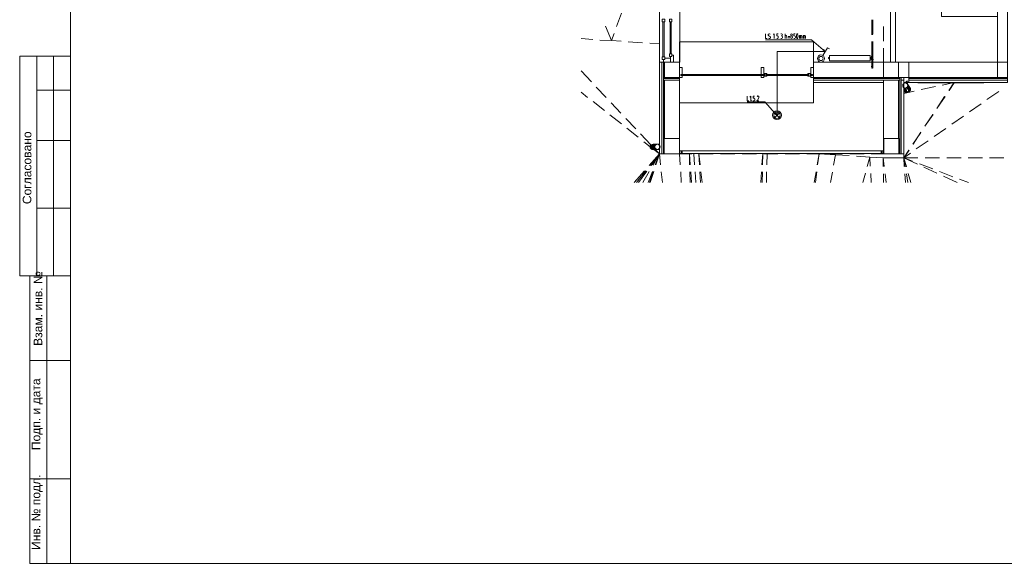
# Model space of a CAD drawing. Header units: millimetres. Extents: x 413 to 305578, y 115 to 38116.
# Tile 67 of 194: x 43305 to 62637, y 361 to 11043. Entities that reach past the tile are written whole.
import ezdxf

# ---------------------------------------------------------------- set-up
doc = ezdxf.new("R2010")
doc.units = ezdxf.units.MM
for name, color, linetype in [('PDF _0', 1, 'Continuous'), ('PDF _PDF_Geometry', 7, 'Continuous'), ('PDF _Текст', 7, 'Continuous'), ('PDF$_59-60$-$Floor$Plan$-$В_Этаж$01_Сводный$M-EQPM', 2, 'Continuous'), ('PDF$_59-60$-$Floor$Plan$-$В_Этаж$01_Сводный$P-PIPE', 3, 'Continuous')]:
    doc.layers.add(name, color=color, linetype=linetype)
for name, color, linetype, true_color in [('PDF _PD-Lighting', 7, 'Continuous', 0xb80000), ('PDF _PD-Lighting Text', 7, 'Continuous', 0xb80000), ('PDF _PD-Switches', 7, 'Continuous', 0x37dd00), ('PDF$_59-60$-$Floor$Plan$-$В_Этаж$01_Сводный$A-DETL-MBND', 7, 'Continuous', 0xdd3700), ('PDF$_59-60$-$Floor$Plan$-$В_Этаж$01_Сводный$P-PIPE-CNTR', 150, 'Continuous', 0x007fff), ('PDF$_V$line_ifc_RVT-1-В_Этаж$01_Сводный$A-COLS', 7, 'Continuous', 0xdcdcdc), ('PDF$_V$line_ifc_RVT-1-В_Этаж$01_Сводный$A-DETL-MBND', 7, 'Continuous', 0xbababa), ('PDF$_V$line_ifc_RVT-1-В_Этаж$01_Сводный$A-FLOR-HRAL', 7, 'Continuous', 0xbababa), ('PDF$_V$line_ifc_RVT-1-В_Этаж$01_Сводный$A-GENM', 7, 'Continuous', 0xdd6e6e), ('PDF$_V$line_ifc_RVT-1-В_Этаж$01_Сводный$A-GLAZ', 7, 'Continuous', 0xdddd6e), ('PDF$_V$line_ifc_RVT-1-В_Этаж$01_Сводный$A-PART', 7, 'Continuous', 0xdcdcdc), ('PDF$_V$line_ifc_RVT-1-В_Этаж$01_Сводный$A-WALL', 7, 'Continuous', 0xdcdcdc), ('PDF$_V$line_ifc_RVT-1-В_Этаж$01_Сводный$Q-SPCQ', 7, 'Continuous', 0xbababa), ('PDF$_V$line_ifc_RVT-1-В_Этаж$01_Сводный$S-STRS', 7, 'Continuous', 0xbababa)]:
    doc.layers.add(name, color=color, linetype=linetype, true_color=true_color)
doc.styles.add('PDF ArialMT', font='arial.ttf')

msp = doc.modelspace()

# ---------------------------------------------------------------- linework, layer by layer
at = {"layer": 'PDF _0', "color": 82, "lineweight": 0, "true_color": 0x37dd00}
msp.add_lwpolyline([(59079, 10448), (58849, 10647), (58749, 10647), (57950, 10647)], dxfattribs=at)
at = {"layer": 'PDF _0', "color": 12, "lineweight": 0, "true_color": 0xb80000}
msp.add_lwpolyline([(58141, 9199), (57934, 9426), (57834, 9426), (57588, 9426)], dxfattribs=at)
at = {"layer": 'PDF _PD-Lighting', "lineweight": 0}
for points in [[(59119, 10416), (58177, 10416), (58177, 9163)], [(58121, 9108), (58232, 9219)], [(58121, 9219), (58232, 9108)]]:
    msp.add_lwpolyline(points, dxfattribs=at)
for radius in [85.5, 61.7]:
    msp.add_circle((58174, 9166), radius, dxfattribs=at)
at = {"layer": 'PDF _PD-Lighting Text', "lineweight": 0}
for points in [[(57588, 9541), (57588, 9450), (57620, 9450)], [(57659, 9450), (57659, 9541), (57644, 9521)], [(57723, 9502), (57707, 9502), (57707, 9541), (57735, 9541)], [(57739, 9470), (57739, 9482)], [(57815, 9510), (57787, 9450), (57819, 9450)], [(57683, 9450), (57683, 9454)], [(57707, 9450), (57723, 9450)], [(57763, 9450), (57763, 9454)], [(58177, 9163), (58141, 9199)]]:
    msp.add_lwpolyline(points, dxfattribs=at)
msp.add_lwpolyline([(58149, 9207), (58177, 9163), (58137, 9195)], close=True, dxfattribs=at)
msp.add_arc((57792, 9523), 26.1, 333.6168, 24.042, dxfattribs=at)
for points in [[(57739, 9484), (57739, 9496), (57731, 9506), (57721, 9506)], [(57801, 9545), (57793, 9545), (57786, 9539), (57783, 9529)], [(57816, 9534), (57813, 9541), (57807, 9545), (57801, 9545)], [(57721, 9450), (57731, 9450), (57739, 9460), (57739, 9472)]]:
    msp.add_open_spline(points, degree=3, dxfattribs=at)
at = {"layer": 'PDF _PD-Switches', "lineweight": 0}
for points in [[(57950, 10762), (57950, 10671), (57982, 10671)], [(58017, 10723), (58037, 10711)], [(58121, 10671), (58121, 10762), (58105, 10743)], [(58145, 10671), (58145, 10675)], [(58184, 10723), (58169, 10723), (58169, 10762), (58196, 10762)], [(58169, 10671), (58184, 10671)], [(58200, 10691), (58200, 10703)], [(58224, 10671), (58224, 10675)], [(58248, 10762), (58264, 10762)], [(58264, 10671), (58248, 10671)], [(58264, 10723), (58256, 10723)], [(58280, 10703), (58280, 10691)], [(58336, 10671), (58336, 10762)], [(58336, 10731), (58352, 10731)], [(58367, 10715), (58367, 10671)], [(58423, 10715), (58391, 10715)], [(58391, 10687), (58423, 10687)], [(58447, 10691), (58447, 10703)], [(58479, 10703), (58479, 10691)], [(58519, 10723), (58503, 10723), (58503, 10762), (58531, 10762)], [(58503, 10671), (58519, 10671)], [(58535, 10691), (58535, 10703)], [(58614, 10671), (58614, 10731), (58650, 10731)], [(58638, 10671), (58638, 10731)], [(58662, 10715), (58662, 10671)], [(58686, 10671), (58686, 10731), (58721, 10731)], [(58710, 10671), (58710, 10731)], [(58733, 10715), (58733, 10671)], [(59075, 10341), (59163, 10492), (59203, 10472)], [(59119, 10416), (59079, 10448)]]:
    msp.add_lwpolyline(points, dxfattribs=at)
msp.add_lwpolyline([(59087, 10456), (59119, 10416), (59075, 10444)], close=True, dxfattribs=at)
for radius in [69.6, 41.8]:
    msp.add_circle((59037, 10280), radius, dxfattribs=at)
for centre, radius, start, end in [((58019, 10723), 43.3, 61.8485, 89.0803), ((58667, 10717), 109, 158.1093, 201.8907), ((58478, 10717), 109, 338.1093, 21.8907)]:
    msp.add_arc(centre, radius, start, end, dxfattribs=at)
for points in [[(58002, 10750), (58000, 10740), (58004, 10730), (58011, 10725)], [(58019, 10766), (58011, 10766), (58004, 10759), (58002, 10750)], [(58005, 10681), (58013, 10675), (58021, 10671), (58030, 10671)], [(58027, 10671), (58036, 10671), (58043, 10678), (58045, 10688)], [(58045, 10688), (58047, 10698), (58043, 10708), (58035, 10712)], [(58200, 10705), (58200, 10717), (58192, 10727), (58183, 10727)], [(58183, 10671), (58192, 10671), (58200, 10681), (58200, 10693)], [(58280, 10745), (58280, 10757), (58272, 10766), (58262, 10766)], [(58262, 10723), (58272, 10723), (58280, 10732), (58280, 10745)], [(58280, 10705), (58280, 10717), (58272, 10727), (58262, 10727)], [(58262, 10671), (58272, 10671), (58280, 10681), (58280, 10693)], [(58363, 10717), (58363, 10727), (58357, 10735), (58350, 10735)], [(58461, 10766), (58451, 10766), (58443, 10757), (58443, 10745)], [(58443, 10745), (58443, 10732), (58451, 10723), (58461, 10723)], [(58461, 10727), (58451, 10727), (58443, 10717), (58443, 10705)], [(58443, 10693), (58443, 10681), (58451, 10671), (58461, 10671)], [(58479, 10745), (58479, 10757), (58471, 10766), (58461, 10766)], [(58461, 10723), (58471, 10723), (58479, 10732), (58479, 10745)], [(58479, 10705), (58479, 10717), (58471, 10727), (58461, 10727)], [(58461, 10671), (58471, 10671), (58479, 10681), (58479, 10693)], [(58535, 10705), (58535, 10717), (58526, 10727), (58517, 10727)], [(58517, 10671), (58526, 10671), (58535, 10681), (58535, 10693)], [(58572, 10766), (58569, 10766), (58566, 10764), (58564, 10761)], [(58564, 10677), (58566, 10673), (58569, 10671), (58572, 10671)], [(58580, 10761), (58578, 10764), (58575, 10766), (58572, 10766)], [(58572, 10671), (58575, 10671), (58578, 10673), (58580, 10677)], [(58662, 10717), (58662, 10727), (58656, 10735), (58648, 10735)], [(58733, 10717), (58733, 10727), (58727, 10735), (58719, 10735)]]:
    msp.add_open_spline(points, degree=3, dxfattribs=at)
at = {"layer": 'PDF _PDF_Geometry', "lineweight": 0}
for points in [[(44303, 361), (82101, 361), (82101, 27599), (44303, 27599), (44303, 361), (43504, 361), (43504, 6009), (44303, 6009), (43305, 6009), (43305, 10325), (44303, 10325)], [(43639, 10325), (43639, 6009)], [(43969, 10325), (43969, 6009)], [(43639, 9661), (44303, 9661)], [(43639, 8666), (44303, 8666)], [(43639, 7338), (44303, 7338)], [(43838, 6009), (43838, 361)], [(43504, 4347), (44303, 4347)], [(43504, 2024), (44303, 2024)]]:
    msp.add_lwpolyline(points, dxfattribs=at)
at = {"layer": 'PDF$_59-60$-$Floor$Plan$-$В_Этаж$01_Сводный$A-DETL-MBND', "color": 1, "lineweight": 0}
for points in [[(60034, 11025), (60034, 10747)], [(60050, 10747), (60050, 11025)], [(60034, 10603), (60034, 10325)], [(60050, 10325), (60050, 10603)], [(60034, 10142), (60034, 10146), (60034, 10150), (60034, 10154), (60034, 10158), (60034, 10162), (60034, 10166), (60034, 10170)], [(60034, 10122), (60034, 10126), (60034, 10130), (60034, 10134)]]:
    msp.add_lwpolyline(points, dxfattribs=at)
at = {"layer": 'PDF$_59-60$-$Floor$Plan$-$В_Этаж$01_Сводный$A-DETL-MBND', "color": 5, "lineweight": 0}
for points in [[(60038, 11041), (60038, 10758)], [(60054, 10758), (60054, 11037)], [(60038, 10615), (60038, 10325)], [(60054, 10325), (60054, 10615)], [(60038, 10098), (60038, 10102), (60038, 10106), (60038, 10110)], [(60054, 10134), (60054, 10130), (60054, 10126), (60054, 10122), (60054, 10118), (60054, 10114), (60054, 10110), (60054, 10106)]]:
    msp.add_lwpolyline(points, dxfattribs=at)
at = {"layer": 'PDF$_59-60$-$Floor$Plan$-$В_Этаж$01_Сводный$M-EQPM', "lineweight": 0}
for points in [[(59183, 10289), (59183, 10293), (59183, 10297), (59187, 10297), (59191, 10297), (59187, 10297), (59187, 10289), (59187, 10285), (59187, 10277), (59183, 10277), (59183, 10281), (59183, 10285), (59179, 10285), (59179, 10289)], [(59191, 10277), (59187, 10277)], [(59203, 10237), (60002, 10237), (60002, 10337), (59203, 10337)], [(59203, 10337), (60002, 10337), (60002, 10237), (59203, 10237)], [(60042, 10269), (60058, 10269), (60058, 10261), (60042, 10261), (60026, 10261), (60026, 10269)]]:
    msp.add_lwpolyline(points, close=True, dxfattribs=at)
for points in [[(59183, 10297), (59183, 10297)], [(59183, 10297), (59183, 10277)], [(59183, 10277), (59183, 10277)], [(59187, 10297), (59187, 10297)], [(59187, 10297), (59187, 10297)], [(59187, 10285), (59191, 10285), (59191, 10289), (59187, 10289)], [(59187, 10277), (59187, 10277)], [(59187, 10277), (59187, 10277)], [(59191, 10297), (59191, 10297)], [(59203, 10297), (59191, 10297), (59191, 10289)], [(59191, 10297), (59191, 10297)], [(59191, 10285), (59191, 10277), (59191, 10273), (59203, 10273)], [(59191, 10277), (59191, 10277)], [(60002, 10305), (60010, 10305), (60010, 10285), (60010, 10269), (60002, 10269)], [(60002, 10285), (60010, 10285)], [(60010, 10297), (60022, 10297), (60034, 10297), (60034, 10305), (60030, 10305), (60026, 10305), (60026, 10309)], [(60010, 10273), (60022, 10273), (60022, 10297)], [(60022, 10277), (60034, 10277), (60034, 10269)], [(60058, 10309), (60026, 10309), (60030, 10321), (60030, 10325), (60034, 10325), (60038, 10325)], [(60046, 10325), (60050, 10325), (60054, 10325), (60054, 10321), (60058, 10321), (60030, 10321)], [(60030, 10305), (60034, 10305), (60038, 10305), (60042, 10305), (60046, 10305), (60050, 10305), (60054, 10305), (60058, 10305), (60058, 10309), (60058, 10321), (60058, 10305), (60058, 10269), (60062, 10269), (60062, 10257), (60050, 10257)], [(60034, 10257), (60030, 10257), (60030, 10261)], [(60050, 10325), (60046, 10325), (60042, 10325), (60038, 10325), (60034, 10325)], [(60054, 10269), (60054, 10305), (60034, 10305)], [(60034, 10297), (60034, 10293), (60042, 10285), (60034, 10281), (60034, 10277)], [(60042, 10261), (60042, 10269)], [(60050, 10305), (60054, 10305), (60058, 10305)], [(60058, 10321), (60058, 10321)]]:
    msp.add_lwpolyline(points, dxfattribs=at)
at = {"layer": 'PDF$_59-60$-$Floor$Plan$-$В_Этаж$01_Сводный$P-PIPE', "color": 1, "lineweight": 0}
for points in [[(60034, 10261), (60034, 10170), (60050, 10170), (60050, 10261)], [(60050, 10122), (60050, 10126), (60050, 10130), (60050, 10134), (60050, 10138), (60050, 10142), (60050, 10146), (60050, 10150), (60050, 10154), (60050, 10158), (60050, 10162), (60050, 10166), (60050, 10170), (60042, 10170), (60034, 10170), (60034, 10166), (60034, 10162), (60034, 10158), (60034, 10154), (60034, 10150), (60034, 10146), (60034, 10142), (60034, 10138), (60034, 10134), (60034, 10130), (60034, 10126), (60034, 10122)]]:
    msp.add_lwpolyline(points, dxfattribs=at)
at = {"layer": 'PDF$_59-60$-$Floor$Plan$-$В_Этаж$01_Сводный$P-PIPE', "color": 5, "lineweight": 0}
for points in [[(60054, 10098), (60054, 10102), (60054, 10106), (60054, 10110), (60054, 10114), (60054, 10118), (60054, 10122), (60054, 10126), (60054, 10130), (60054, 10134), (60054, 10138), (60054, 10142), (60054, 10146), (60050, 10146), (60054, 10146), (60054, 10257)], [(60038, 10114), (60038, 10110), (60038, 10106), (60038, 10102), (60038, 10098)]]:
    msp.add_lwpolyline(points, dxfattribs=at)
at = {"layer": 'PDF$_59-60$-$Floor$Plan$-$В_Этаж$01_Сводный$P-PIPE', "color": 1, "lineweight": 0}
msp.add_lwpolyline([(60029, 10124, 0.414213), (60039, 10115, 0.414213), (60049, 10124)], format="xyb", dxfattribs=at)
at = {"layer": 'PDF$_59-60$-$Floor$Plan$-$В_Этаж$01_Сводный$P-PIPE', "color": 5, "lineweight": 0}
msp.add_lwpolyline([(60033, 10101, 0.414213), (60043, 10091, 0.414213), (60053, 10101)], format="xyb", dxfattribs=at)
at = {"layer": 'PDF$_59-60$-$Floor$Plan$-$В_Этаж$01_Сводный$P-PIPE-CNTR', "color": 1, "lineweight": 0}
for points in [[(60026, 10122), (60034, 10122)], [(60042, 10106), (60042, 10114)], [(60050, 10122), (60058, 10122)]]:
    msp.add_lwpolyline(points, dxfattribs=at)
at = {"layer": 'PDF$_59-60$-$Floor$Plan$-$В_Этаж$01_Сводный$P-PIPE-CNTR', "color": 5, "lineweight": 0}
for points in [[(60030, 10098), (60038, 10098)], [(60046, 10082), (60046, 10090)], [(60054, 10098), (60062, 10098)]]:
    msp.add_lwpolyline(points, dxfattribs=at)
at = {"layer": 'PDF$_V$line_ifc_RVT-1-В_Этаж$01_Сводный$A-COLS', "lineweight": 0}
for points in [[(56263, 10206), (55965, 10206), (55965, 9907), (56263, 9907)], [(60563, 10206), (60265, 10206), (60265, 9907), (60563, 9907)], [(62703, 10206), (62504, 10206), (62504, 9907), (62703, 9907)], [(56259, 8706), (55961, 8706), (55961, 8408), (56259, 8408)], [(60567, 8706), (60269, 8706), (60269, 8408), (60567, 8408)]]:
    msp.add_lwpolyline(points, close=True, dxfattribs=at)
at = {"layer": 'PDF$_V$line_ifc_RVT-1-В_Этаж$01_Сводный$A-DETL-MBND', "lineweight": 0}
for points in [[(55118, 11172), (55022, 10910)], [(54808, 10918), (54923, 10631), (54696, 10643)], [(60265, 10906), (60265, 10623)], [(54557, 10655), (54326, 10671)], [(54979, 10774), (54923, 10631), (55114, 10619)], [(55253, 10607), (55536, 10591)], [(55675, 10583), (55866, 10572)], [(60265, 10484), (60265, 10206)], [(54326, 10035), (54529, 9820)], [(54625, 9720), (54820, 9514)], [(61283, 9728), (61008, 9669)], [(61625, 9800), (61418, 9756)], [(61545, 9653), (61645, 9800)], [(61553, 9649), (61653, 9800)], [(54326, 9617), (54454, 9517)], [(60869, 9641), (60662, 9593)], [(61311, 9299), (61466, 9533)], [(61315, 9299), (61474, 9533)], [(62297, 9474), (62528, 9633)], [(54565, 9434), (54784, 9259)], [(54915, 9410), (55110, 9207)], [(61951, 9231), (62182, 9390)], [(54895, 9171), (55118, 8996)], [(55205, 9104), (55400, 8901)], [(61076, 8949), (61231, 9183)], [(61080, 8949), (61239, 9183)], [(61605, 8988), (61836, 9148)], [(55229, 8909), (55448, 8734)], [(61259, 8746), (61490, 8905)], [(55496, 8798), (55699, 8583)], [(60841, 8595), (60997, 8829)], [(60845, 8599), (61001, 8833)], [(55559, 8646), (55687, 8547)], [(60909, 8503), (61144, 8662)], [(55663, 8177), (55866, 8408), (55798, 8193)], [(55687, 8181), (55866, 8408), (55790, 8189)], [(55703, 8181), (55866, 8408), (55782, 8189)], [(55738, 8185), (55866, 8408)], [(55754, 8495), (55866, 8408), (55890, 8193)], [(55782, 8495), (55866, 8408), (56065, 8408)], [(55866, 8408), (55866, 8408)], [(56275, 8193), (56263, 8408), (56502, 8408), (56263, 8408)], [(56458, 8193), (56454, 8408), (56470, 8193)], [(56554, 8193), (56542, 8408)], [(56653, 8193), (56641, 8408), (56665, 8193)], [(57878, 8193), (57894, 8408), (57890, 8193)], [(57974, 8193), (57982, 8408)], [(58964, 8193), (59000, 8408), (58972, 8193)], [(59286, 8185), (59322, 8388), (59000, 8408)], [(59322, 8388), (59589, 8372)], [(59732, 8360), (59998, 8344), (60261, 8328), (60662, 8328), (60662, 8408)], [(59947, 8161), (59998, 8344), (60006, 8165)], [(60261, 8157), (60261, 8328), (60281, 8157)], [(60674, 8157), (60662, 8328), (60762, 8479)], [(60794, 8420), (60662, 8328), (60766, 8479)], [(60690, 8153), (60662, 8328), (60941, 8328)], [(60714, 8153), (60662, 8328), (60837, 8261)], [(60933, 8205), (60662, 8328)], [(61084, 8328), (61362, 8328)], [(61506, 8328), (61788, 8328)], [(61927, 8328), (62210, 8328)], [(62349, 8328), (62631, 8328)], [(60973, 8213), (61235, 8109)], [(61315, 8026), (61060, 8145)], [(55368, 7843), (55571, 8070)], [(55416, 7843), (55599, 8070)], [(55456, 7843), (55619, 8066)], [(55539, 7843), (55667, 8062)], [(55730, 8058), (55647, 7843)], [(55742, 8058), (55671, 7843)], [(55754, 8058), (55683, 7843)], [(55901, 8054), (55925, 7843)], [(56291, 7843), (56283, 8054)], [(56466, 7843), (56462, 8054)], [(56498, 7843), (56482, 8054)], [(56578, 7843), (56566, 8054)], [(56669, 7843), (56657, 8054)], [(56705, 7843), (56681, 8054)], [(57854, 7843), (57870, 8054)], [(57886, 7843), (57890, 8054)], [(57966, 7843), (57970, 8054)], [(58904, 7843), (58940, 8054)], [(58956, 8054), (58928, 7843)], [(59227, 7843), (59262, 8046)], [(59859, 7843), (59911, 8026)], [(60014, 8022), (60022, 7843)], [(60265, 7843), (60265, 8014)], [(60297, 8014), (60320, 7843)], [(60698, 7843), (60686, 8014)], [(60742, 7843), (60714, 8014)], [(60802, 7843), (60750, 8018)], [(61366, 8062), (61629, 7958)], [(61709, 7843), (61442, 7966)], [(61760, 7911), (61935, 7843)]]:
    msp.add_lwpolyline(points, dxfattribs=at)
for points in [[(60265, 10623), (60265, 10906)], [(60265, 10206), (60265, 10484)], [(60726, 9808), (60714, 9808), (60662, 9808), (60714, 9808)], [(60762, 9808), (60730, 9808)], [(56924, 8408), (56645, 8408)], [(57349, 8408), (57067, 8408)], [(57771, 8408), (57488, 8408)], [(58192, 8408), (57914, 8408)], [(58618, 8408), (58336, 8408)], [(59040, 8408), (58757, 8408)], [(59461, 8408), (59179, 8408)], [(59887, 8408), (59604, 8408)], [(60265, 8408), (60026, 8408)]]:
    msp.add_lwpolyline(points, close=True, dxfattribs=at)
at = {"layer": 'PDF$_V$line_ifc_RVT-1-В_Этаж$01_Сводный$A-FLOR-HRAL', "lineweight": 0}
for points in [[(56263, 8463), (56315, 8463), (56315, 8412), (56263, 8412)], [(60265, 8412), (60217, 8412), (60217, 8463), (60265, 8463)]]:
    msp.add_lwpolyline(points, dxfattribs=at)
msp.add_lwpolyline([(60241, 8412), (56291, 8412), (56291, 8463), (60241, 8463)], close=True, dxfattribs=at)
at = {"layer": 'PDF$_V$line_ifc_RVT-1-В_Этаж$01_Сводный$A-GENM', "lineweight": 0}
for points in [[(56267, 11900), (56144, 11900), (55866, 11900), (55866, 10206), (56144, 10206), (56267, 10206)], [(58889, 9406), (58889, 10607), (56263, 10607), (56263, 9406)]]:
    msp.add_lwpolyline(points, close=True, dxfattribs=at)
for points in [[(60662, 9907), (60662, 9856)], [(60726, 9808), (60714, 9808), (60662, 9808)], [(60762, 9808), (60730, 9808)], [(62238, 9808), (62238, 9804), (60941, 9804), (60941, 9808)]]:
    msp.add_lwpolyline(points, dxfattribs=at)
at = {"layer": 'PDF$_V$line_ifc_RVT-1-В_Этаж$01_Сводный$A-GLAZ', "lineweight": 0}
for points in [[(55921, 11001), (55969, 11001), (55969, 11053), (55921, 11053)], [(56061, 11001), (56108, 11001), (56108, 11053), (56061, 11053)], [(55969, 10313), (55921, 10313), (55921, 10261), (55969, 10261)], [(55969, 10261), (55945, 10261), (55945, 10206), (56084, 10206), (56144, 10206), (56144, 10345), (56108, 10345), (56108, 10321), (56061, 10321), (56061, 10373), (56108, 10373), (56108, 10321), (56084, 10321), (56084, 10206), (56084, 10285), (55969, 10285)]]:
    msp.add_lwpolyline(points, close=True, dxfattribs=at)
at = {"layer": 'PDF$_V$line_ifc_RVT-1-В_Этаж$01_Сводный$A-GLAZ', "color": 9, "lineweight": 0, "true_color": 0xbababa}
for points in [[(55933, 11001), (55933, 10313)], [(55957, 10313), (55957, 11001)], [(56076, 11001), (56076, 10373)], [(56096, 10373), (56096, 11001)], [(62238, 9800), (60941, 9800), (60941, 9808), (60941, 9800)]]:
    msp.add_lwpolyline(points, dxfattribs=at)
msp.add_lwpolyline([(62238, 9800), (62238, 9808)], close=True, dxfattribs=at)
at = {"layer": 'PDF$_V$line_ifc_RVT-1-В_Этаж$01_Сводный$A-PART', "lineweight": 0}
for points in [[(62504, 11104), (61402, 11104), (61402, 11319), (60503, 11319), (60503, 10206), (62504, 10206)], [(55913, 8408), (55913, 10206), (55866, 10206), (55866, 8408)], [(55945, 8408), (55945, 10206), (55913, 10206), (55913, 8408)], [(55965, 9887), (55965, 10206), (55945, 10206), (55945, 9887)], [(56291, 9967), (56315, 9967), (56315, 10106), (56263, 10106), (56263, 9907), (56315, 9907), (56315, 9947), (56291, 9947)], [(57866, 9967), (57914, 9967), (57914, 10106), (57866, 10106)], [(58841, 10106), (58841, 9967), (58865, 9967), (58865, 9947), (58841, 9947), (58841, 9907), (58889, 9907), (58889, 10106)], [(60265, 9907), (60265, 10206), (58889, 10206), (58889, 9907)], [(60762, 10206), (60563, 10206), (60563, 9907), (60762, 9907)], [(56263, 9887), (55945, 9887), (55945, 9856), (56263, 9856)], [(56263, 9907), (55965, 9907), (55965, 9887), (56263, 9887)], [(56283, 9947), (57894, 9947), (57894, 9967), (56283, 9967)], [(57866, 9947), (57866, 9907), (57914, 9907), (57914, 9947)], [(57886, 9967), (57886, 9947), (57914, 9947), (57914, 9967)], [(57914, 9987), (57914, 9935), (57974, 9935), (57974, 9987)], [(57914, 9987), (57914, 9935), (57930, 9935), (57930, 9987)], [(57930, 9987), (57930, 9935), (57958, 9935), (57958, 9987)], [(58793, 9947), (58793, 9963), (57958, 9963), (57958, 9947)], [(58841, 9935), (58841, 9987), (58781, 9987), (58781, 9935)], [(58793, 9987), (58793, 9935), (58825, 9935), (58825, 9987)], [(58841, 9935), (58841, 9987), (58825, 9987), (58825, 9935)], [(58869, 9947), (58869, 9967), (58841, 9967), (58841, 9947)], [(60563, 9907), (58889, 9907), (58889, 9887), (60563, 9887)], [(60583, 9887), (58889, 9887), (58889, 9856), (60583, 9856)], [(60583, 9907), (60563, 9907), (60563, 9887), (60583, 9887)], [(60583, 9907), (60583, 8408), (60615, 8408), (60615, 9907)], [(62703, 9907), (60762, 9907), (60762, 9887), (62703, 9887)], [(62703, 9887), (60762, 9887), (60762, 9856), (62703, 9856)], [(55961, 8408), (55961, 8706), (55965, 8706), (55965, 9856), (55945, 9856), (55945, 8408)], [(56259, 8706), (56259, 8408), (56263, 8408), (56263, 9856), (55965, 9856), (55965, 8706)], [(60265, 9856), (58889, 9856), (58889, 9808), (60265, 9808)], [(60269, 8408), (60269, 8706), (60563, 8706), (60563, 9856), (60265, 9856), (60265, 8408)], [(60567, 8706), (60567, 8408), (60583, 8408), (60583, 9856), (60563, 9856), (60563, 8706)], [(60662, 8408), (60662, 9856), (60615, 9856), (60615, 8408)], [(62703, 9856), (60762, 9856), (60762, 9808), (62703, 9808)]]:
    msp.add_lwpolyline(points, close=True, dxfattribs=at)
for points in [[(62504, 10206), (60762, 10206)], [(60762, 10206), (60762, 9907)], [(62504, 9907), (62504, 10206)], [(60762, 9907), (62504, 9907)]]:
    msp.add_lwpolyline(points, dxfattribs=at)
at = {"layer": 'PDF$_V$line_ifc_RVT-1-В_Этаж$01_Сводный$A-PART', "color": 9, "lineweight": 0, "true_color": 0xbababa}
for points in [[(56263, 8463), (56315, 8463), (56315, 8412), (56263, 8412)], [(60265, 8412), (60217, 8412), (60217, 8463), (60265, 8463)]]:
    msp.add_lwpolyline(points, dxfattribs=at)
msp.add_lwpolyline([(60241, 8412), (56291, 8412), (56291, 8463), (60241, 8463)], close=True, dxfattribs=at)
at = {"layer": 'PDF$_V$line_ifc_RVT-1-В_Этаж$01_Сводный$A-WALL', "lineweight": 0}
for points in [[(60503, 13435), (60404, 13435), (60404, 10206), (60503, 10206)], [(62504, 13435), (62504, 10206), (62703, 10206), (62703, 13435)], [(55913, 8408), (55913, 10206), (55866, 10206), (55866, 8408)], [(55945, 8408), (55945, 10206), (55913, 10206), (55913, 8408)], [(55965, 9887), (55965, 10206), (55945, 10206), (55945, 9887)], [(56291, 9967), (56315, 9967), (56315, 10106), (56263, 10106), (56263, 9907), (56315, 9907), (56315, 9947), (56291, 9947)], [(57866, 9967), (57914, 9967), (57914, 10106), (57866, 10106)], [(58841, 10106), (58841, 9967), (58865, 9967), (58865, 9947), (58841, 9947), (58841, 9907), (58889, 9907), (58889, 10106)], [(60265, 9907), (60265, 10206), (58889, 10206), (58889, 9907)], [(60762, 10206), (60563, 10206), (60563, 9907), (60762, 9907)], [(62504, 10206), (60762, 10206), (60762, 9907), (62504, 9907)], [(56263, 9887), (55945, 9887), (55945, 9856), (56263, 9856)], [(56263, 9907), (55965, 9907), (55965, 9887), (56263, 9887)], [(56283, 9947), (57894, 9947), (57894, 9967), (56283, 9967)], [(57866, 9947), (57866, 9907), (57914, 9907), (57914, 9947)], [(57886, 9967), (57886, 9947), (57914, 9947), (57914, 9967)], [(57914, 9987), (57914, 9935), (57974, 9935), (57974, 9987)], [(57914, 9987), (57914, 9935), (57930, 9935), (57930, 9987)], [(57930, 9987), (57930, 9935), (57958, 9935), (57958, 9987)], [(58793, 9947), (58793, 9963), (57958, 9963), (57958, 9947)], [(58841, 9935), (58841, 9987), (58781, 9987), (58781, 9935)], [(58793, 9987), (58793, 9935), (58825, 9935), (58825, 9987)], [(58841, 9935), (58841, 9987), (58825, 9987), (58825, 9935)], [(58869, 9947), (58869, 9967), (58841, 9967), (58841, 9947)], [(60563, 9907), (58889, 9907), (58889, 9887), (60563, 9887)], [(60583, 9887), (58889, 9887), (58889, 9856), (60583, 9856)], [(60583, 9907), (60563, 9907), (60563, 9887), (60583, 9887)], [(60583, 9907), (60583, 8408), (60615, 8408), (60615, 9907)], [(62703, 9907), (60762, 9907), (60762, 9887), (62703, 9887)], [(62703, 9887), (60762, 9887), (60762, 9856), (62703, 9856)], [(55961, 8408), (55961, 8706), (55965, 8706), (55965, 9856), (55945, 9856), (55945, 8408)], [(56259, 8706), (56259, 8408), (56263, 8408), (56263, 9856), (55965, 9856), (55965, 8706)], [(60265, 9856), (58889, 9856), (58889, 9808), (60265, 9808)], [(60269, 8408), (60269, 8706), (60563, 8706), (60563, 9856), (60265, 9856), (60265, 8408)], [(60567, 8706), (60567, 8408), (60583, 8408), (60583, 9856), (60563, 9856), (60563, 8706)], [(60662, 8408), (60662, 9856), (60615, 9856), (60615, 8408)], [(62703, 9856), (60762, 9856), (60762, 9808), (62703, 9808)]]:
    msp.add_lwpolyline(points, close=True, dxfattribs=at)
at = {"layer": 'PDF$_V$line_ifc_RVT-1-В_Этаж$01_Сводный$Q-SPCQ', "color": 133, "lineweight": 0, "true_color": 0x6edddd}
for points in [[(60651, 9720), (60666, 9708), (60682, 9700), (60702, 9700), (60722, 9708), (60734, 9724), (60742, 9740), (60742, 9760), (60734, 9780), (60718, 9792), (60702, 9800), (60682, 9800), (60662, 9792), (60651, 9776), (60643, 9760), (60643, 9740)], [(60643, 9736), (60654, 9720), (60666, 9704), (60686, 9700), (60706, 9700), (60722, 9712), (60734, 9724), (60742, 9744), (60738, 9764), (60730, 9780), (60714, 9792), (60698, 9800), (60678, 9796), (60662, 9788), (60647, 9772), (60643, 9756)], [(55826, 8595), (55806, 8591), (55790, 8579), (55778, 8563), (55778, 8547), (55778, 8527), (55790, 8511), (55806, 8499), (55826, 8495), (55846, 8499), (55862, 8511), (55874, 8527), (55878, 8547), (55874, 8563), (55862, 8579), (55846, 8591)]]:
    msp.add_lwpolyline(points, close=True, dxfattribs=at)
at = {"layer": 'PDF$_V$line_ifc_RVT-1-В_Этаж$01_Сводный$Q-SPCQ', "lineweight": 0}
for points in [[(60662, 9704), (60682, 9700), (60702, 9700), (60722, 9708), (60734, 9720), (60742, 9740), (60742, 9760), (60734, 9780), (60706, 9820), (60734, 9780), (60738, 9768)], [(60678, 9700), (60666, 9704), (60666, 9708), (60662, 9708), (60666, 9704), (60686, 9696), (60714, 9613), (60730, 9613), (60750, 9621), (60742, 9641), (60754, 9625), (60774, 9633)], [(60662, 9685), (60682, 9621), (60694, 9613)], [(60682, 9621), (60674, 9633), (60662, 9669)], [(60666, 9708), (60666, 9708)], [(60698, 9700), (60686, 9700), (60682, 9700), (60670, 9704), (60694, 9613), (60714, 9613)], [(60686, 9700), (60682, 9700)], [(60686, 9696), (60706, 9700), (60702, 9700)], [(60718, 9708), (60706, 9700), (60702, 9700), (60690, 9700)], [(60730, 9613), (60706, 9700), (60726, 9708), (60738, 9724), (60742, 9744), (60742, 9740), (60798, 9661), (60798, 9677)], [(60730, 9720), (60722, 9712), (60722, 9708), (60710, 9704)], [(60722, 9712), (60722, 9708), (60774, 9633), (60786, 9649)], [(60762, 9824), (60726, 9812), (60742, 9764)], [(60738, 9736), (60738, 9724), (60734, 9724), (60726, 9712)], [(60762, 9820), (60730, 9812), (60742, 9764), (60742, 9744)], [(60734, 9780), (60734, 9776)], [(60734, 9724), (60734, 9724)], [(60734, 9720), (60786, 9649), (60798, 9661)], [(60742, 9768), (60794, 9692), (60798, 9677), (60742, 9756), (60742, 9744), (60742, 9740), (60738, 9728)], [(60742, 9760), (60742, 9764), (60742, 9760), (60742, 9748)], [(60750, 9621), (60750, 9625), (60754, 9625)], [(55866, 8599), (55826, 8599), (55806, 8595), (55790, 8583), (55778, 8567), (55774, 8547), (55778, 8563), (55687, 8563), (55687, 8547)], [(55778, 8563), (55790, 8579), (55695, 8579), (55687, 8563)], [(55774, 8547), (55778, 8527), (55774, 8547), (55687, 8547), (55687, 8527)], [(55790, 8511), (55778, 8527), (55687, 8527), (55695, 8511)], [(55699, 8587), (55695, 8579)], [(55866, 8495), (55826, 8495), (55806, 8499), (55790, 8511), (55695, 8511), (55707, 8499)], [(55802, 8591), (55714, 8591)], [(55742, 8595), (55818, 8595)], [(55778, 8527), (55790, 8507), (55806, 8495), (55826, 8491), (55866, 8491)], [(55790, 8579), (55806, 8591), (55826, 8595), (55866, 8595)], [(55826, 8595), (55826, 8595)], [(55802, 8499), (55707, 8499), (55714, 8495)], [(55818, 8495), (55726, 8495)], [(55826, 8495), (55826, 8495)]]:
    msp.add_lwpolyline(points, dxfattribs=at)
msp.add_lwpolyline([(60706, 9820), (60738, 9844), (60738, 9840)], close=True, dxfattribs=at)
at = {"layer": 'PDF$_V$line_ifc_RVT-1-В_Этаж$01_Сводный$S-STRS', "color": 254, "lineweight": 0, "true_color": 0xdcdcdc}
msp.add_lwpolyline([(62504, 11104), (61402, 11104), (61402, 11319), (60503, 11319), (60503, 10206), (62504, 10206)], close=True, dxfattribs=at)

# ---------------------------------------------------------------- texts
at = {"layer": 'PDF _Текст', "char_height": 169.73, "attachment_point": 4, "rotation": 90, "style": 'PDF ArialMT'}
for s, insert in [('Согласовано', (43450, 7418)), ('Взам. инв. №', (43664, 4633)), ('Подп. и дата', (43649, 2585)), ('Инв. № подл.', (43649, 624))]:
    msp.add_mtext(s, dxfattribs=dict(at, insert=insert))

doc.saveas('drawing.dxf')
